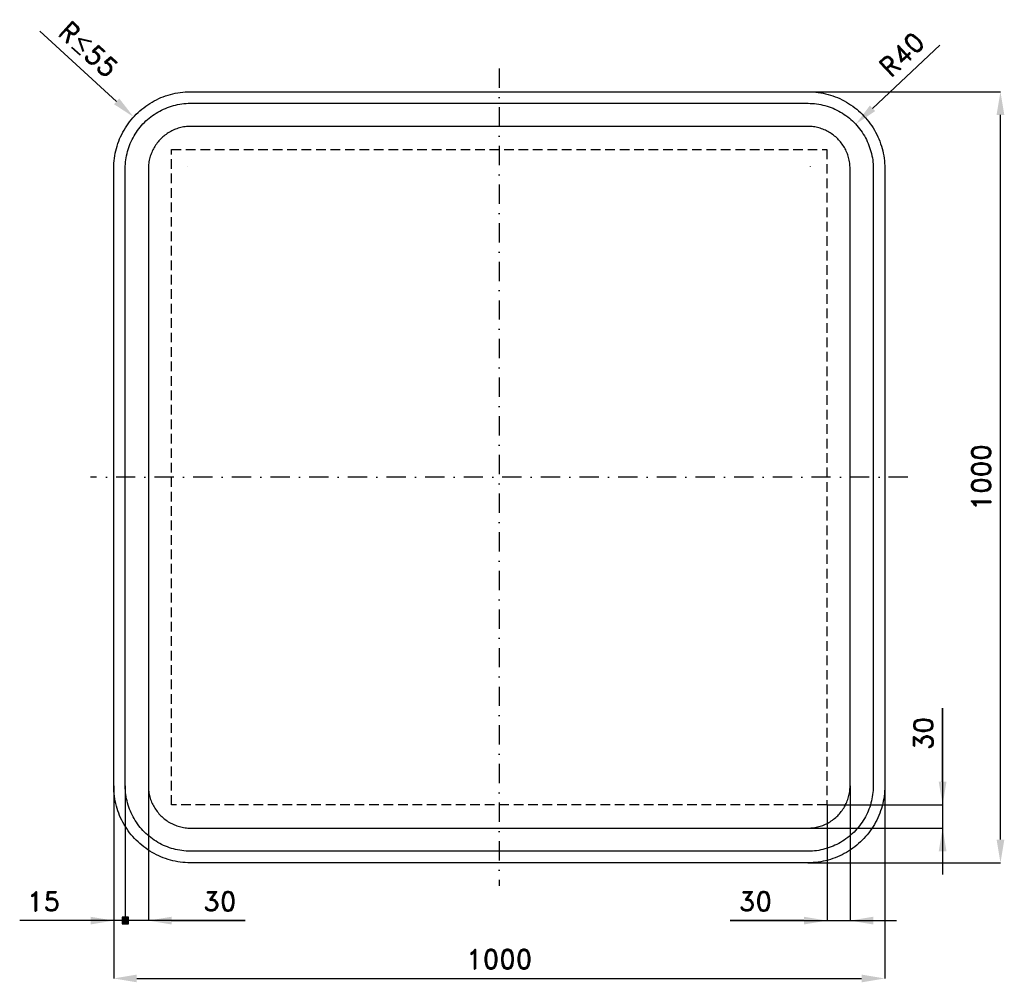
# Model space of a CAD drawing. Header units: millimetres. Extents: x -122 to 1155, y -155 to 1093.
import ezdxf

# ---------------------------------------------------------------- set-up
doc = ezdxf.new("R2010")
doc.units = ezdxf.units.MM
doc.header["$LTSCALE"] = 5
doc.linetypes.add('ČERCHOVANÁX2', pattern=[2, 1, -0.5, 0, -0.5])
doc.linetypes.add('ČÁRKOVANÁX2', pattern=[1.5, 1, -0.5])
doc.layers.add('Kóty', color=2, linetype='Continuous')
doc.layers.add('Značka', color=7, linetype='Continuous')
doc.styles.get("Standard").update_dxf_attribs({"font": 'romand.shx', "height": 25})
doc.dimstyles.get("Standard").update_dxf_attribs({"dimtxt": 25, "dimasz": 30, "dimexe": 0.18, "dimexo": 0.0625, "dimgap": 12.5, "dimtad": 1, "dimdec": 0, "dimzin": 0, "dimdsep": 46, "dimtxsty": 'Standard', "dimcen": 0.09, "dimadec": 0, "dimazin": 0, "dimtfac": 1, "dimtdec": 0, "dimtofl": 0, "dimtmove": 0, "dimatfit": 3, "dimfxl": 1, "dimtolj": 1, "dimtzin": 0, "dimarcsym": 0})

# ---------------------------------------------------------------- blocks, each defined once
blk = doc.blocks.new('*D0')
at = {"layer": 'Defpoints', "color": 0, "transparency": 16777216}
for p in [(900, 1000), (1150, 1000), (900, 0)]:
    blk.add_point(p, dxfattribs=at)
at = {"layer": 'Kóty', "color": 0, "lineweight": -2, "transparency": 16777216}
for p, q in [((900.1, 1000), (1150.2, 1000)), ((1150, 30), (1150, 970)), ((900.1, 0), (1150.2, 0))]:
    blk.add_line(p, q, dxfattribs=at)
at = {"layer": 'Kóty', "color": 0, "transparency": 16777216}
for points in [[(1145, 970), (1155, 970), (1150, 1000)], [(1145, 30), (1155, 30), (1150, 0)]]:
    blk.add_solid(points, dxfattribs=at)
at = {"layer": 'Kóty', "color": 0, "transparency": 16777216, "insert": (1125, 500), "char_height": 25, "attachment_point": 5, "rotation": 90}
blk.add_mtext('\\A1;1000', dxfattribs=at)
blk = doc.blocks.new('*D1')
at = {"layer": 'Defpoints', "color": 0, "transparency": 16777216}
for p in [(0, 100), (1000, 100), (1000, -150)]:
    blk.add_point(p, dxfattribs=at)
at = {"layer": 'Kóty', "color": 0, "lineweight": -2, "transparency": 16777216}
for p, q in [((0, 99.9), (0, -150.2)), ((1000, 99.9), (1000, -150.2)), ((30, -150), (970, -150))]:
    blk.add_line(p, q, dxfattribs=at)
at = {"layer": 'Kóty', "color": 0, "transparency": 16777216}
for points in [[(30, -145), (30, -155), (0, -150)], [(970, -145), (970, -155), (1000, -150)]]:
    blk.add_solid(points, dxfattribs=at)
at = {"layer": 'Kóty', "color": 0, "transparency": 16777216, "insert": (500, -125), "char_height": 25, "attachment_point": 5}
blk.add_mtext('\\A1;1000', dxfattribs=at)
blk = doc.blocks.new('*D2')
at = {"layer": 'Defpoints', "color": 0, "transparency": 16777216}
for p in [(962.3, 957.9), (903.5, 902.7)]:
    blk.add_point(p, dxfattribs=at)
at = {"layer": 'Kóty', "color": 0, "lineweight": -2, "transparency": 16777216}
for p, q in [((1071.4, 1060.4), (984.1, 978.4)), ((903.5, 902.6), (903.5, 902.8)), ((903.5, 902.7), (903.6, 902.7))]:
    blk.add_line(p, q, dxfattribs=at)
at = {"layer": 'Kóty', "color": 0, "transparency": 16777216}
blk.add_solid([(980.7, 982.1), (987.5, 974.8), (962.3, 957.9)], dxfattribs=at)
at = {"layer": 'Kóty', "color": 0, "transparency": 16777216, "insert": (1022.2, 1048.5), "char_height": 25, "attachment_point": 5, "rotation": 43.2187}
blk.add_mtext('\\A1;R40', dxfattribs=at)

msp = doc.modelspace()

# ---------------------------------------------------------------- hatches: boundary and pattern name
at = {"layer": 'Kóty'}
h = msp.add_hatch(color=256, dxfattribs=at)
h.dxf.hatch_style = 1
h.paths.add_polyline_path([(10.8, -79), (19.2, -79), (19.2, -70.7), (10.8, -70.7)])

# ---------------------------------------------------------------- linework, layer by layer
for p, q in [((-95.9, 1078.7), (3.8, 987.5)), ((96, 903), (96.2, 903)), ((96.1, 903), (96.1, 903.1)), ((1075, 200.5), (1075, -15)), ((1075, 105), (1075, 200.5)), ((0, 99.9), (0, -75.2)), ((15, 99.9), (15, -80)), ((15, 99.9), (15, -80)), ((15, 99.9), (15, -80)), ((15, 99.9), (15, -80)), ((45, 99.9), (45, -75.2)), ((955, 99.9), (955, -75.2)), ((925.1, 75), (1075.2, 75)), ((925.1, 74.9), (925.1, -75.2)), ((900.1, 45), (1075.2, 45)), ((170.5, -75), (-121.9, -75)), ((75, -75), (170.5, -75)), ((799.6, -75), (1015, -75)), ((895.1, -75), (799.6, -75))]:
    msp.add_line(p, q, dxfattribs=at)
msp.add_lwpolyline([(10.8, -79), (19.2, -79), (19.2, -70.7), (10.8, -70.7)], close=True, dxfattribs=at)
for points in [[(7.2, 991.2), (0.4, 983.8), (25.9, 967.2)], [(1070, 105), (1080, 105), (1075, 75)], [(1070, 15), (1080, 15), (1075, 45)], [(-30, -70), (-30, -80), (0, -75)], [(75, -70), (75, -80), (45, -75)], [(895.1, -70), (895.1, -80), (925.1, -75)], [(985, -70), (985, -80), (955, -75)]]:
    msp.add_solid(points, dxfattribs=at)
at = {"layer": 'Značka', "color": 6, "linetype": 'ČERCHOVANÁX2', "lineweight": 25, "ltscale": 5}
for p, q in [((500, 1030), (500, -30)), ((1030, 500), (-30, 500))]:
    msp.add_line(p, q, dxfattribs=at)
at = {"layer": 'Značka', "color": 5}
for points in [[(100, 0), (99.6, 0), (99.2, 0, -0.03218), (86.3, 0.9, -0.035443), (73.6, 3.5, -0.036267), (61.3, 7.7, -0.03442), (49.8, 13.5, -0.033722), (39, 20.7, -0.034085), (29.3, 29.3, -0.034209), (20.7, 39, -0.034229), (13.5, 49.8, -0.034044), (7.7, 61.3, -0.033412), (3.5, 73.6, -0.034127), (0.9, 86.3, -0.036745), (0, 99.2), (0, 99.6), (0, 100), (0, 900), (0, 900.4), (0, 900.8, -0.03218), (0.9, 913.7, -0.035443), (3.5, 926.4, -0.036267), (7.7, 938.7, -0.034422), (13.5, 950.2, -0.033722), (20.7, 961, -0.034087), (29.3, 970.7, -0.034208), (39, 979.3, -0.034231), (49.8, 986.5, -0.034039), (61.3, 992.3, -0.033412), (73.6, 996.5, -0.034124), (86.3, 999.1, -0.036741), (99.2, 1000), (99.6, 1000), (100, 1000), (900, 1000), (900.4, 1000), (900.8, 1000, -0.032179), (913.7, 999.1, -0.035442), (926.4, 996.5, -0.036264), (938.7, 992.3, -0.034416), (950.2, 986.5, -0.033719), (961, 979.3, -0.034088), (970.7, 970.7, -0.034205), (979.3, 961, -0.034231), (986.5, 950.2, -0.034041), (992.3, 938.7, -0.033413), (996.5, 926.4, -0.034124), (999.1, 913.7, -0.036741), (1000, 900.8), (1000, 900.4), (1000, 900), (1000, 100), (1000, 99.6), (1000, 99.2, -0.032179), (999.1, 86.3, -0.035442), (996.5, 73.6, -0.036264), (992.3, 61.3, -0.034415), (986.5, 49.8, -0.033719), (979.3, 39, -0.034086), (970.7, 29.3, -0.034205), (961, 20.7, -0.03423), (950.2, 13.5, -0.034046), (938.7, 7.7, -0.033413), (926.4, 3.5, -0.034127), (913.7, 0.9, -0.036745), (900.8, 0), (900.4, 0), (900, 0), (100, 0)], [(100, 15), (99.7, 15), (99.3, 15, -0.03218), (88.4, 15.8, -0.035443), (77.6, 18, -0.036267), (67.1, 21.5, -0.03442), (57.3, 26.5, -0.033721), (48.1, 32.6, -0.034085), (39.9, 39.9, -0.034209), (32.6, 48.1, -0.034229), (26.5, 57.3, -0.034045), (21.6, 67.1, -0.033412), (18, 77.6, -0.034127), (15.7, 88.4, -0.036745), (15, 99.3), (15, 99.7), (15, 100), (15, 900), (15, 900.3), (15, 900.7, -0.03218), (15.8, 911.6, -0.035444), (18, 922.4, -0.036267), (21.5, 932.9, -0.034422), (26.5, 942.7, -0.033723), (32.6, 951.9, -0.034086), (39.9, 960.1, -0.034212), (48.1, 967.4, -0.034228), (57.3, 973.5, -0.034042), (67.1, 978.4, -0.033419), (77.6, 982, -0.034126), (88.4, 984.3, -0.036751), (99.3, 985), (99.7, 985), (100, 985), (900, 985), (900.3, 985), (900.7, 985, -0.032185), (911.6, 984.2, -0.035451), (922.4, 982, -0.036272), (932.9, 978.5, -0.03442), (942.7, 973.5, -0.033717), (951.9, 967.4, -0.034084), (960.1, 960.1, -0.034212), (967.4, 951.9, -0.03423), (973.5, 942.7, -0.034039), (978.4, 932.9, -0.033418), (982, 922.4, -0.034126), (984.3, 911.6, -0.036751), (985, 900.7), (985, 900.3), (985, 900), (985, 100), (985, 99.7), (985, 99.3, -0.032185), (984.2, 88.4, -0.03545), (982, 77.6, -0.036271), (978.5, 67.1, -0.034419), (973.5, 57.3, -0.033715), (967.4, 48.1, -0.034083), (960.1, 39.9, -0.034209), (951.9, 32.6, -0.034231), (942.7, 26.5, -0.034042), (932.9, 21.6, -0.033411), (922.4, 18, -0.034127), (911.6, 15.7, -0.036745), (900.7, 15), (900.3, 15), (900, 15), (100, 15)], [(100, 45), (900, 45), (900.2, 45), (900.4, 45, 0.03218), (907.5, 45.5, 0.035442), (914.5, 46.9, 0.036265), (921.3, 49.2, 0.034422), (927.6, 52.4, 0.033717), (933.6, 56.4, 0.034088), (938.9, 61.1, 0.034212), (943.6, 66.4, 0.034229), (947.6, 72.4, 0.034042), (950.7, 78.7, 0.033412), (953.1, 85.5, 0.034125), (954.5, 92.5, 0.036743), (955, 99.6), (955, 99.8), (955, 100), (955, 900), (955, 900.2), (955, 900.4, 0.032188), (954.5, 907.5, 0.035446), (953.1, 914.5, 0.036272), (950.8, 921.3, 0.034417), (947.6, 927.6, 0.033723), (943.6, 933.6, 0.034095), (938.9, 938.9, 0.034212), (933.6, 943.6, 0.034229), (927.6, 947.6, 0.034038), (921.3, 950.7, 0.033411), (914.5, 953.1, 0.034126), (907.5, 954.5, 0.036744), (900.4, 955), (900.2, 955), (900, 955), (100, 955), (99.8, 955), (99.6, 955, 0.032188), (92.5, 954.5, 0.035446), (85.5, 953.1, 0.036274), (78.7, 950.8, 0.034416), (72.4, 947.6, 0.033727), (66.4, 943.6, 0.034092), (61.1, 938.9, 0.034208), (56.4, 933.6, 0.03423), (52.4, 927.6, 0.03404), (49.3, 921.3, 0.033411), (46.9, 914.5, 0.034129), (45.5, 907.5, 0.036746), (45, 900.4), (45, 900.2), (45, 900), (45, 100), (45, 99.8), (45, 99.6, 0.03218), (45.5, 92.5, 0.035443), (46.9, 85.5, 0.036267), (49.2, 78.7, 0.034421), (52.4, 72.4, 0.033721), (56.4, 66.4, 0.034084), (61.1, 61.1, 0.034208), (66.4, 56.4, 0.03423), (72.4, 52.4, 0.034044), (78.7, 49.3, 0.033412), (85.5, 46.9, 0.034127), (92.5, 45.5, 0.036745), (99.6, 45), (99.8, 45), (100, 45)]]:
    msp.add_lwpolyline(points, format="xyb", dxfattribs=at)
at = {"layer": 'Značka', "color": 7, "linetype": 'ČÁRKOVANÁX2', "ltscale": 2.5}
msp.add_lwpolyline([(75, 75), (75, 925), (925, 925), (925, 75), (75, 75)], dxfattribs=at)

# ---------------------------------------------------------------- texts
at = {"layer": 'Kóty', "char_height": 25, "attachment_point": 5}
for s, insert, rotation in [('\\A1;R{\\A0;≤}55', (-32.8, 1054.9), 317.5543), ('\\A1;30', (1050, 167.7), 90)]:
    msp.add_mtext(s, dxfattribs=dict(at, insert=insert, rotation=rotation))
for s, insert in [('\\A1;15', (-91, -50)), ('\\A1;30', (137.7, -50)), ('\\A1;30', (832.3, -50))]:
    msp.add_mtext(s, dxfattribs=dict(at, insert=insert))

# ---------------------------------------------------------------- dimensions: what is measured, and where the dimension line sits
at = {"layer": 'Kóty'}
dim = msp.add_radius_dim(center=(903.5, 902.7), mpoint=(962.3, 957.9), text='R40', dimstyle='Standard', dxfattribs=at)
dim.commit()
dim.dimension.update_dxf_attribs({"geometry": '*D2', "text_midpoint": (1039.3, 1030.3), "dimtype": 164})
dim = msp.add_linear_dim(base=(1150, 1000), p1=(900, 0), p2=(900, 1000), angle=90, dimstyle='Standard', dxfattribs=at)
dim.commit()
dim.dimension.update_dxf_attribs({"geometry": '*D0', "text_midpoint": (1125, 500)})
dim = msp.add_linear_dim(base=(1000, -150), p1=(0, 100), p2=(1000, 100), dimstyle='Standard', dxfattribs=at)
dim.commit()
dim.dimension.update_dxf_attribs({"geometry": '*D1', "text_midpoint": (500, -125)})

doc.saveas('drawing.dxf')
